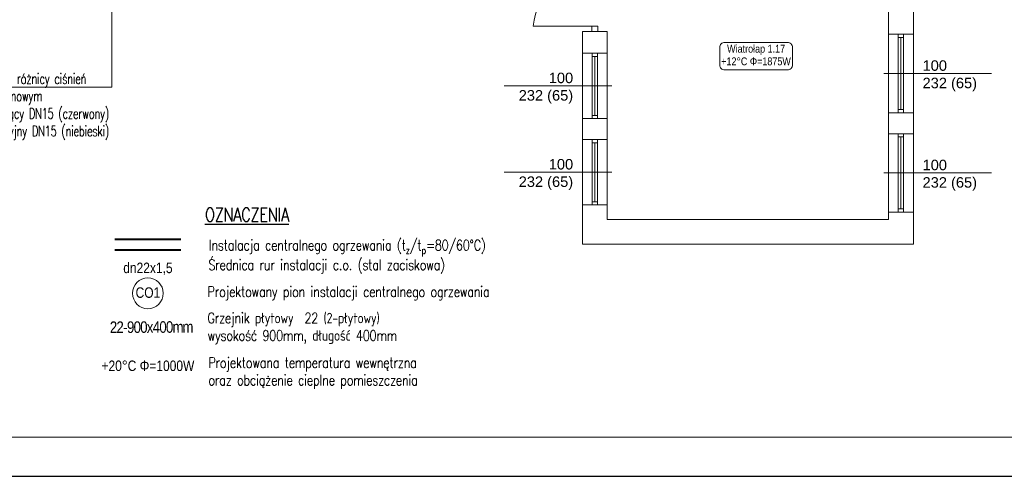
# Model space of a CAD drawing. Header units: millimetres. Extents: x -2390 to 43572, y -15084 to -12114.
# Tile 28 of 52: x 24828 to 26333, y -15084 to -14386. Entities that reach past the tile are written whole.
import ezdxf
from ezdxf import colors
from ezdxf.entities.mleader import LeaderData, LeaderLine
from ezdxf.enums import TextEntityAlignment as Align
from ezdxf.math import Vec2, Vec3

# ---------------------------------------------------------------- set-up
doc = ezdxf.new("R2010")
doc.units = ezdxf.units.MM
doc.linetypes.add('DASHED', pattern=[1.905, 1.27, -0.635])
for name, color, linetype, lineweight in [('@ opis C..O.', 7, 'Continuous', 18), ('IS-Działka (powrotna)', 5, 'DASHED', 40), ('IS-Działka (zasilająca)', 1, 'Continuous', 40), ('IS-Grzejnik_etykieta', 7, 'Continuous', 5), ('IS-opis', 7, 'Continuous', 25), ('IS-ramka', 7, 'Continuous', 15), ('opisy', 5, 'Continuous', 5), ('stolarka', 3, 'Continuous', 9), ('wymiary', 6, 'Continuous', 5), ('ściany nośne', 1, 'Continuous', 25)]:
    doc.layers.add(name, color=color, linetype=linetype, lineweight=lineweight)
doc.layers.add('IS-pomocnicze', color=2, linetype='Continuous', plot=False)
doc.layers.add('IS-Room (Automatic)', color=7, linetype='Continuous', lineweight=5, true_color=0x000000)
doc.styles.add('Arial_Narrow_____', font='ARIALN.TTF')
doc.styles.add('ROMANS', font='romans.shx', dxfattribs={"height": 1})
doc.styles.get("Standard").update_dxf_attribs({"font": 'arial.ttf'})

# ---------------------------------------------------------------- blocks, each defined once
blk = doc.blocks.new('_None')

msp = doc.modelspace()

# ---------------------------------------------------------------- linework, layer by layer
at = {"layer": 'IS-Działka (powrotna)', "ltscale": 150}
msp.add_line((25074.3, -14738.3), (24973.5, -14738.3), dxfattribs=at)
at = {"layer": 'IS-Działka (zasilająca)'}
msp.add_line((25074.3, -14721.8), (24973.5, -14721.8), dxfattribs=at)
at = {"layer": 'IS-pomocnicze', "transparency": 33554687}
msp.add_lwpolyline([(22148.3, -15084), (28148.3, -15084), (28148.3, -12114), (22148.3, -12114), (22148.3, -15084)], dxfattribs=at)
at = {"layer": 'IS-ramka', "transparency": 33554687}
msp.add_lwpolyline([(22208.3, -15024), (28088.3, -15024), (28088.3, -12174), (22208.3, -12174)], close=True, dxfattribs=at)
at = {"layer": 'IS-Room (Automatic)'}
msp.add_lwpolyline([(25905.6, -14462.8), (26001.8, -14462.8, 0.414214), (26009.3, -14455.3), (26009.3, -14428.2, 0.414214), (26001.8, -14420.7), (25905.6, -14420.7, 0.414214), (25898.1, -14428.2), (25898.1, -14455.3, 0.414214)], format="xyb", close=True, dxfattribs=at)
at = {"layer": 'opisy', "color": 252, "lineweight": 0}
for p, q in [((26149.1, -14468.2), (26313.7, -14468.2)), ((25733.1, -14487.2), (25568.5, -14487.2)), ((25733.1, -14619.2), (25568.5, -14619.2)), ((26149.1, -14620.2), (26313.7, -14620.2))]:
    msp.add_line(p, q, dxfattribs=at)
at = {"layer": 'stolarka', "color": 252, "lineweight": 0}
for p, q in [((25707.1, -14395.7), (25613.1, -14395.7)), ((25702.6, -14395.7), (25702.6, -14404.2)), ((25702.6, -14395.7), (25711.6, -14395.7)), ((25711.6, -14395.7), (25711.6, -14404.2)), ((26171.1, -14413.2), (26171.1, -14408.2)), ((26179.1, -14413.2), (26171.1, -14413.2)), ((26171.1, -14413.2), (26171.1, -14523.2)), ((26175.1, -14413.2), (26175.1, -14523.2)), ((26179.1, -14408.2), (26179.1, -14413.2)), ((26179.1, -14413.2), (26179.1, -14523.2)), ((25703.1, -14442.2), (25703.1, -14437.2)), ((25711.1, -14442.2), (25703.1, -14442.2)), ((25703.1, -14442.2), (25703.1, -14532.2)), ((25707.1, -14442.2), (25707.1, -14532.2)), ((25711.1, -14437.2), (25711.1, -14442.2)), ((25711.1, -14442.2), (25711.1, -14532.2)), ((26179.1, -14523.2), (26171.1, -14523.2)), ((26171.1, -14523.2), (26171.1, -14528.2)), ((26179.1, -14528.2), (26179.1, -14523.2)), ((25711.1, -14532.2), (25703.1, -14532.2)), ((25703.1, -14532.2), (25703.1, -14537.2)), ((25711.1, -14537.2), (25711.1, -14532.2)), ((25703.1, -14574.2), (25703.1, -14569.2)), ((25711.1, -14569.2), (25711.1, -14574.2)), ((26171.1, -14565.2), (26171.1, -14560.2)), ((26179.1, -14565.2), (26171.1, -14565.2)), ((26171.1, -14565.2), (26171.1, -14675.2)), ((26175.1, -14565.2), (26175.1, -14675.2)), ((26179.1, -14560.2), (26179.1, -14565.2)), ((26179.1, -14565.2), (26179.1, -14675.2)), ((25711.1, -14574.2), (25703.1, -14574.2)), ((25703.1, -14574.2), (25703.1, -14664.2)), ((25707.1, -14574.2), (25707.1, -14664.2)), ((25711.1, -14574.2), (25711.1, -14664.2)), ((25711.1, -14664.2), (25703.1, -14664.2)), ((25703.1, -14664.2), (25703.1, -14669.2)), ((25711.1, -14669.2), (25711.1, -14664.2)), ((26179.1, -14675.2), (26171.1, -14675.2)), ((26171.1, -14675.2), (26171.1, -14680.2)), ((26179.1, -14680.2), (26179.1, -14675.2))]:
    msp.add_line(p, q, dxfattribs=at)
msp.add_lwpolyline([(25613.1, -14395.7, -0.381595), (25707.1, -14305.7)], format="xyb", dxfattribs=at)
at = {"layer": 'wymiary', "color": 0}
msp.add_circle((25023.8, -14804.2), 23.5, dxfattribs=at)
at = {"layer": 'ściany nośne', "color": 252, "lineweight": 0}
for p, q in [((26156.1, -14049.2), (26156.1, -14691.2)), ((26194.1, -14049.2), (26194.1, -14729.2)), ((25688.1, -14729.2), (25688.1, -14404.2)), ((25726.1, -14404.2), (25688.1, -14404.2)), ((25726.1, -14691.2), (25726.1, -14404.2)), ((26194.1, -14408.2), (26156.1, -14408.2)), ((25726.1, -14437.2), (25688.1, -14437.2)), ((25726.1, -14537.2), (25688.1, -14537.2)), ((26194.1, -14528.2), (26156.1, -14528.2)), ((25726.1, -14569.2), (25688.1, -14569.2)), ((26194.1, -14560.2), (26156.1, -14560.2)), ((25726.1, -14669.2), (25688.1, -14669.2)), ((26156.1, -14691.2), (25726.1, -14691.2)), ((26194.1, -14680.2), (26156.1, -14680.2)), ((26194.1, -14729.2), (25688.1, -14729.2))]:
    msp.add_line(p, q, dxfattribs=at)

# ---------------------------------------------------------------- texts
at = {"color": 0, "ltscale": 10, "insert": (18343.7, -14358.7), "char_height": 27.3, "width": 1403.675, "attachment_point": 1}
msp.add_mtext('\\pi354.59;{\\fCalibri|b0|i0|c0|p34;Pracownia Projektowa "KONSTRUKTOR"\\P\\pi239.68;siedziba: ul. Wojska Polskiego 5, 58-160 Świebodzice,\\P\\pi297.58;biuro: ul. Broniewskiego 1B, 58-309 Wałbrzych}', dxfattribs=at)
at = {"color": 0, "ltscale": 10, "insert": (33829.8, -14962.6), "char_height": 15, "attachment_point": 1, "style": 'ROMANS'}
msp.add_mtext('\\pi-599.48;{\\fCalibri|b0|i0|c0|p34;\\W0.9;Zastrzega się wszelkie prawa wynikajace z Ustawy o prawie autorskim. Rysunek niniejszy nie może być w całości lub w części przerysowany,\\P\\pi-400.79;                      uzupełniony lub odstąpiony komukolwiek, bez pisemnej zgody firmy projektowej }', dxfattribs=at)
at = {"layer": 'IS-Grzejnik_etykieta', "style": 'Arial_Narrow_____'}
for s, p in [('dn22x1,5', (25023.9, -14773.3)), ('+20%%DC Φ=1000W', (25023.9, -14923))]:
    msp.add_text(s, height=16, dxfattribs=at).set_placement(p, align=Align.CENTER)
msp.add_text('CO1', height=16, dxfattribs=at).set_placement((25023.9, -14803.1), align=Align.MIDDLE_CENTER)
at = {"layer": 'IS-opis', "color": 0, "insert": (23951.4, -14661.2), "char_height": 16, "attachment_point": 1, "style": 'ROMANS'}
msp.add_mtext('{\\H1.5x;\\W0.7;UWAGI:\\P\\H0.66667x;1. Termostatyczne zawory grzejnikowe z regulacją wstępną wyposażyć w głowice termostatyczne\\P2. Grzejniki wyposażyć w odpowietrzniki ręczne\\P3. \\C256;Odcięcie grzejników za pomocą zaworów odcinających ze spustem, montowanych na powrocie\\fCambria|b0|i0|c238|p18;\\W0.9; \\Fromans|c238;\\W0.7;\\C0;\\P4. W najwyższym punkcie instalacji zamontować odpowietrzniki automatyczne DN15\\P5. W najniższym punkcie instalacji zamontować zawory spustowe DN15\\P6. Przewody rozdzielcze centralnego ogrzewania prowadzić w kanale technicznym pod posadzką\\P\\P\\H1.25x;7. \\Fsimplex|c238;\\C256;Automatyczny regulator różnicy ciśnień \\P\\pi-32,l32,t32,64;\\A1;\\W0.8;\\T0.9;-^Izawór odcinający DN15\\A0;\\W0.7;\\T1; (czerwony, montaż na zasilaniu) \\P-^Izawór regulacyjny \\A1;\\W0.8;\\T0.9;DN15\\A0;\\W0.7;\\T1; (niebieski, montaż na powrocie\\A1;\\W0.8;\\T0.9;)\\A0;\\W0.7;\\T1;\\P^Iz regulatorem membranowym oraz miedzianą rurką impulsową [nastawa 10 kPa]}', dxfattribs=at)
at = {"layer": 'IS-opis', "attachment_point": 1}
for s, insert, char_height, width in [('\\pxql;{\\Fsimplex|c238;\\W0.8;\\T0.95;\\LOZNACZENIA}', (25111, -14673.6), 20.736, 133.727), ('\\A1;{\\Fsimplex|c238;\\W0.8;\\T0.95;Instalacja centralnego ogrzewania (t\\H0.7x;\\S^ z;\\H1.42857x;/t\\H0.70001x;\\S^ p;\\H1.42854x;=80/60°C)}', (25116.8, -14722.6), 16, 624.543), ('{\\Fsimplex|c238;\\W0.8;\\T0.95;Średnica rur instalacji c.o. (stal zaciskowa)}', (25116.2, -14752.6), 16, 624.543), ('{\\Fsimplex|c238;\\W0.8;\\T0.95;Projektowany pion instalacji centralnego ogrzewania}', (25115, -14793.6), 16, 520.497), ('{\\Fsimplex|c238;\\W0.8;\\T0.95;Grzejnik płytowy  22 (2-płytowy)\\Pwysokość 900mm, długość 400mm}', (25115, -14834), 16, 477.675), ('{\\Fsimplex|c238;\\W0.8;\\T0.95;Projektowana temperatura wewnętrzna \\Poraz obciążenie cieplne pomieszczenia}', (25116.2, -14902.3), 16, 419.996)]:
    msp.add_mtext(s, dxfattribs=dict(at, insert=insert, char_height=char_height, width=width))
at = {"layer": 'IS-Room (Automatic)', "style": 'Arial_Narrow_____'}
msp.add_text('Wiatrołap 1.17', height=12, dxfattribs=at).set_placement((25953.7, -14439.9), align=Align.BOTTOM_CENTER)
msp.add_text('+12°C', height=12, dxfattribs=at).set_placement((25940.3, -14443.6), align=Align.TOP_RIGHT)
msp.add_text('Φ=1875W', height=12, dxfattribs=at).set_placement((25944.1, -14443.6), align=Align.TOP_LEFT)
at = {"layer": 'opisy', "color": 252, "lineweight": 0, "char_height": 16, "width": 104.913}
for insert, attachment_point in [((26208.2, -14448), 1), ((25674, -14466.9), 3), ((25674, -14598.9), 3), ((26208.2, -14600), 1)]:
    msp.add_mtext('100\\P232 (65)', dxfattribs=dict(at, insert=insert, attachment_point=attachment_point))

# ---------------------------------------------------------------- leaders
at = {"layer": '@ opis C..O.'}
ml = msp.add_multileader_mtext('Standard', dxfattribs=at)
ml.set_content('{\\Fsimplex|c238;\\W0.7;\\T0.95;Automatyczny regulator różnicy ciśnień \\Pz regulatorem membranowym \\P\\pxi-2,l2,t4;\\A1;-^Izawór odcinający DN15\\A0; (czerwony) \\P-^Izawór regulacyjny \\A1;DN15\\A0; (niebieski\\A1;)}', color=256, style='ROMANS')
ml.set_leader_properties(color=256, linetype='ByLayer', lineweight=5)
ml.set_arrow_properties(name='NONE')
ml.build(insert=Vec2(0, 0))
ml.multileader.update_dxf_attribs({"text_left_attachment_type": 6, "text_right_attachment_type": 6, "dogleg_length": 0, "arrow_head_size": 0})
ctx = ml.context
ctx.base_point, ctx.char_height, ctx.arrow_head_size, ctx.plane_origin = Vec3(24644.9, -14489.3), 16, 0, Vec3(25708.8, -14935.8)
ctx.left_attachment, ctx.right_attachment = 6, 6
notes = []
notes.append((ctx, [(1, (1, 1, 0), (24968.9, -14489.3), (-1, 0), 0, [(0, [(24968.9, -14248.6)], 0, [])])]))
ctx.mtext.insert, ctx.mtext.width, ctx.mtext.line_spacing_style, ctx.mtext.flow_direction = Vec3(24646.9, -14468), 335.715, 2, 5
for ctx, leaders in notes:
    for number, flags, end, landing, length, lines in leaders:
        leader = LeaderData()
        leader.index, (leader.has_last_leader_line, leader.has_dogleg_vector, leader.attachment_direction) = number, flags
        leader.last_leader_point, leader.dogleg_vector, leader.dogleg_length = Vec3(end), Vec3(landing), length
        for number, points, colour, breaks in lines:
            line = LeaderLine()
            line.index, line.vertices, line.color, line.breaks = number, Vec3.list(points), colors.encode_raw_color(colour), breaks
            leader.lines.append(line)
        ctx.leaders.append(leader)

# ---------------------------------------------------------------- next in the draw order: texts
at = {"layer": 'IS-Grzejnik_etykieta', "insert": (24964.5, -14847.3), "char_height": 17.6, "width": 128.386, "attachment_point": 1, "rotation": 0.2403, "style": 'Arial_Narrow_____', "bg_fill": 2}
msp.add_mtext('\\pxqc;{\\T0.9;22-900x400mm}', dxfattribs=at)

doc.saveas('drawing.dxf')
